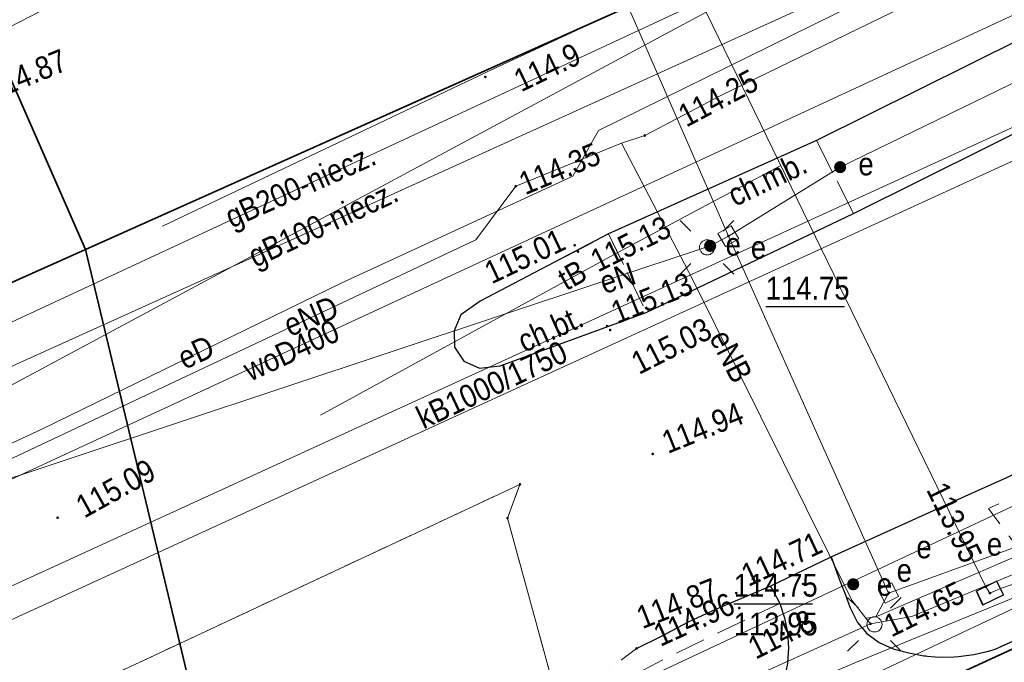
# Model space of a CAD drawing. Header units: metres. Extents: x 7495425 to 7495712, y 5787905 to 5788232.
# Tile 26 of 39: x 7495633 to 7495666, y 5787940 to 5787961. Entities that reach past the tile are written whole.
import ezdxf
from ezdxf.enums import TextEntityAlignment as Align

# ---------------------------------------------------------------- set-up
doc = ezdxf.new("R2010")
doc.units = ezdxf.units.M
for name, pattern in [('1.0_0.5', [1.5, 1, -0.5]), ('1.5_0.5', [2, 1.5, -0.5]), ('219-500', [0]), ('egug-500', [1, 0.5, -0.5]), ('l219_500', [0]), ('l32_500', [0])]:
    doc.linetypes.add(name, pattern=pattern)
doc.layers.get('0').update_dxf_attribs({"color": 2, "lineweight": 5})
doc.styles.get("Standard").update_dxf_attribs({"font": 'Working1250', "width": 0.75})

# ---------------------------------------------------------------- blocks, each defined once
blk = doc.blocks.new('PW01')
at = {"linetype": 'Continuous', "lineweight": 13}
h = blk.add_hatch(color=0, dxfattribs=at)
edge = h.paths.add_edge_path()
edge.add_arc((0, 0), 0.045, 0, 360)
blk = doc.blocks.new('SM01')
at = {"color": 0, "linetype": 'Continuous', "lineweight": 13}
for p, q in [((-0.53, 0.531), (-0.883, 0.884)), ((0.531, 0.531), (0.884, 0.884)), ((-0.53, -0.53), (-0.883, -0.883)), ((0.531, -0.53), (0.884, -0.883))]:
    blk.add_line(p, q, dxfattribs=at)
blk.add_circle((0, 0), 0.25, dxfattribs=at)
blk = doc.blocks.new('US25')
at = {"linetype": 'Continuous', "lineweight": 0}
h = blk.add_hatch(color=0, dxfattribs=at)
edge = h.paths.add_edge_path()
edge.add_arc((0, 0), 0.2, 0, 360)
blk = doc.blocks.new('US22A')
at = {"color": 0, "linetype": 'Continuous', "lineweight": 0}
blk.add_lwpolyline([(-0.25, -0.25), (0.25, -0.25), (0.25, 0.25), (-0.25, 0.25)], close=True, dxfattribs=at)
blk = doc.blocks.new('SUPWP')
at = {"color": 0, "linetype": 'Continuous'}
blk.add_lwpolyline([(-0.375, -0.25), (0.375, -0.25), (0.375, 0.25), (-0.375, 0.25)], close=True, dxfattribs=at)
blk = doc.blocks.new('203')
at = {"linetype": 'Continuous', "lineweight": 0}
h = blk.add_hatch(color=0, dxfattribs=at)
edge = h.paths.add_edge_path()
edge.add_arc((0, 0), 0.045, 0, 360)

msp = doc.modelspace()

# ---------------------------------------------------------------- linework, layer by layer
at = {"layer": '216-obręb ewidencyjny', "color": 7, "linetype": 'l32_500', "lineweight": 35, "flags": 128}
for points in [[(7495635.58, 5787953.37), (7495629, 5787968.37)], [(7495653.83, 5787961.53), (7495635.58, 5787953.37)], [(7495635.58, 5787953.37), (7495533.716, 5787907.83)], [(7495638.68, 5787940.4), (7495635.58, 5787953.37)], [(7495646.46, 5787907.83), (7495638.68, 5787940.4)]]:
    msp.add_lwpolyline(points, dxfattribs=at)
at = {"layer": '218-kontur użytku gruntowego', "color": 3, "linetype": 'egug-500', "lineweight": 18, "flags": 128}
for points in [[(7495635.58, 5787953.37), (7495629, 5787968.37)], [(7495653.83, 5787961.53), (7495635.58, 5787953.37)], [(7495533.716, 5787907.83), (7495635.58, 5787953.37)], [(7495635.58, 5787953.37), (7495638.68, 5787940.4)], [(7495638.68, 5787940.4), (7495649.88, 5787945.64)], [(7495649.88, 5787945.64), (7495649.47, 5787944.53)], [(7495649.47, 5787944.53), (7495652.81, 5787932.35)], [(7495638.68, 5787940.4), (7495633.77, 5787938.11)], [(7495646.46, 5787907.83), (7495638.68, 5787940.4)]]:
    msp.add_lwpolyline(points, dxfattribs=at)
at = {"layer": '219-działka ewidencyjna', "color": 7, "linetype": 'l219_500', "lineweight": 18, "flags": 128}
for points in [[(7495635.58, 5787953.37), (7495629, 5787968.37)], [(7495653.83, 5787961.53), (7495635.58, 5787953.37)], [(7495635.58, 5787953.37), (7495533.716, 5787907.83)], [(7495638.68, 5787940.4), (7495635.58, 5787953.37)], [(7495646.46, 5787907.83), (7495638.68, 5787940.4)]]:
    msp.add_lwpolyline(points, dxfattribs=at)
at = {"layer": '219-działka ewidencyjna', "color": 7, "linetype": '219-500', "lineweight": 18, "flags": 128}
for points in [[(7495635.58, 5787953.37), (7495629, 5787968.37)], [(7495653.83, 5787961.53), (7495635.58, 5787953.37)], [(7495635.58, 5787953.37), (7495533.716, 5787907.83)], [(7495635.58, 5787953.37), (7495638.68, 5787940.4)], [(7495649.88, 5787945.64), (7495638.68, 5787940.4)], [(7495649.88, 5787945.64), (7495649.47, 5787944.53)], [(7495649.47, 5787944.53), (7495652.81, 5787932.35)], [(7495638.68, 5787940.4), (7495633.77, 5787938.11)], [(7495646.46, 5787907.83), (7495638.68, 5787940.4)]]:
    msp.add_lwpolyline(points, dxfattribs=at)
at = {"layer": 'chodnik', "color": 7, "linetype": '1.0_0.5', "lineweight": 18, "flags": 128}
for points in [[(7495660.86, 5787954.55), (7495659.64, 5787956.96), (7495679.88, 5787967.02), (7495683.81, 5787969.01), (7495687.2, 5787970.99), (7495708.18, 5787984.385)], [(7495708.18, 5787978.882), (7495704.08, 5787976.77), (7495694.78, 5787971.86), (7495669.75, 5787958.98), (7495660.86, 5787954.55)], [(7495708.18, 5787963.747), (7495686.98, 5787954.29), (7495677.47, 5787950.58), (7495674.7, 5787949.37), (7495666.19, 5787945.25), (7495665.3, 5787944.84), (7495667.16, 5787942.35), (7495668.73, 5787941.66), (7495667.94, 5787941.3), (7495665.52, 5787940.22), (7495665.3, 5787940.15), (7495664.82, 5787940.04), (7495664.32, 5787939.97), (7495664.17, 5787939.96), (7495663.67, 5787939.95), (7495663.17, 5787940), (7495662.68, 5787940.09), (7495662.2, 5787940.22), (7495662.16, 5787940.23), (7495661.7, 5787940.43), (7495661.3, 5787940.73), (7495660.99, 5787941.09), (7495660.75, 5787941.58), (7495660.57, 5787942.06), (7495660.4, 5787942.5), (7495660.12, 5787943.25), (7495664.88, 5787945.4), (7495665.91, 5787945.87), (7495674.34, 5787950.05), (7495676.99, 5787951.2), (7495686.64, 5787954.99), (7495708.18, 5787964.557)]]:
    msp.add_lwpolyline(points, dxfattribs=at)
for points in [[(7495652.8, 5787953.88), (7495659.64, 5787956.96), (7495660.86, 5787954.55), (7495654.04, 5787951.3)], [(7495654.04, 5787951.3), (7495649.23, 5787949.54), (7495648.55, 5787949.46), (7495648.03, 5787949.69), (7495647.73, 5787950.15), (7495647.71, 5787950.69), (7495647.93, 5787951.22), (7495648.57, 5787951.67), (7495652.8, 5787953.88)]]:
    msp.add_lwpolyline(points, close=True, dxfattribs=at)
at = {"layer": 'jezdnia', "color": 7, "linetype": '1.5_0.5', "lineweight": 18, "flags": 128}
for points in [[(7495708.18, 5787984.385), (7495687.2, 5787970.99), (7495683.81, 5787969.01), (7495679.88, 5787967.02), (7495659.64, 5787956.96), (7495652.8, 5787953.88), (7495648.57, 5787951.67), (7495647.93, 5787951.22), (7495647.71, 5787950.69), (7495647.73, 5787950.15), (7495648.03, 5787949.69), (7495648.55, 5787949.46), (7495649.23, 5787949.54), (7495654.04, 5787951.3), (7495660.86, 5787954.55), (7495669.75, 5787958.98), (7495694.78, 5787971.86), (7495704.08, 5787976.77), (7495708.18, 5787978.882)], [(7495708.18, 5787964.557), (7495686.64, 5787954.99), (7495676.99, 5787951.2), (7495674.34, 5787950.05), (7495665.91, 5787945.87), (7495664.88, 5787945.4), (7495660.12, 5787943.25), (7495660.4, 5787942.5), (7495660.57, 5787942.06), (7495660.75, 5787941.58), (7495660.99, 5787941.09), (7495661.3, 5787940.73), (7495661.7, 5787940.43), (7495662.16, 5787940.23), (7495662.2, 5787940.22), (7495662.68, 5787940.09), (7495663.17, 5787940), (7495663.67, 5787939.95), (7495664.17, 5787939.96), (7495664.32, 5787939.97), (7495664.82, 5787940.04), (7495665.3, 5787940.15), (7495665.52, 5787940.22), (7495667.94, 5787941.3), (7495668.73, 5787941.66), (7495701.46, 5787956.49), (7495704.21, 5787957.69), (7495707.05, 5787958.71), (7495708.18, 5787959.035)]]:
    msp.add_lwpolyline(points, dxfattribs=at)
msp.add_lwpolyline([(7495658.12, 5787942.29), (7495656.33, 5787941.53), (7495655.43, 5787941.11), (7495654.54, 5787940.64), (7495653.72, 5787940.24), (7495653.32, 5787939.94), (7495652.94, 5787939.62), (7495652.56, 5787939.29), (7495652.19, 5787938.95), (7495651.84, 5787938.6), (7495651.5, 5787938.23), (7495651.17, 5787937.86), (7495650.85, 5787937.47), (7495650.55, 5787937.07), (7495650.26, 5787936.66), (7495649.98, 5787936.25), (7495649.72, 5787935.82), (7495649.47, 5787935.39), (7495649.23, 5787934.95), (7495649.01, 5787934.5), (7495648.81, 5787934.04), (7495648.35, 5787933.2), (7495655.98, 5787936.36), (7495656.42, 5787936.6), (7495656.83, 5787936.88), (7495657.22, 5787937.2), (7495657.57, 5787937.56), (7495657.91, 5787937.93), (7495658.19, 5787938.34), (7495658.42, 5787938.78), (7495658.59, 5787939.26), (7495658.69, 5787939.74), (7495658.69, 5787939.76), (7495658.72, 5787940.26), (7495658.69, 5787940.76), (7495658.59, 5787941.25), (7495658.43, 5787941.72), (7495658.2, 5787942.16)], close=True, dxfattribs=at)
at = {"layer": 'komora podziemna', "color": 1, "linetype": 'CONTINUOUS', "lineweight": 18, "flags": 128}
msp.add_lwpolyline([(7495664.9, 5787942.12), (7495665.22, 5787942.27), (7495665.57, 5787942.44), (7495665.7, 5787942.21), (7495665.8, 5787941.99), (7495665.11, 5787941.66)], close=True, dxfattribs=at)
at = {"layer": 'krawężnik', "color": 7, "linetype": 'CONTINUOUS', "lineweight": 25, "flags": 128}
for points in [[(7495708.18, 5787984.385), (7495687.2, 5787970.99), (7495683.81, 5787969.01), (7495679.88, 5787967.02), (7495659.64, 5787956.96), (7495652.8, 5787953.88), (7495648.57, 5787951.67), (7495647.93, 5787951.22), (7495647.71, 5787950.69), (7495647.73, 5787950.15), (7495648.03, 5787949.69), (7495648.55, 5787949.46), (7495649.23, 5787949.54), (7495654.04, 5787951.3), (7495660.86, 5787954.55), (7495669.75, 5787958.98), (7495694.78, 5787971.86), (7495704.08, 5787976.77), (7495708.18, 5787978.882)], [(7495653.72, 5787940.24), (7495654.54, 5787940.64), (7495655.43, 5787941.11), (7495656.33, 5787941.53), (7495658.12, 5787942.29), (7495660.12, 5787943.25), (7495664.88, 5787945.4), (7495665.91, 5787945.87), (7495674.34, 5787950.05), (7495676.99, 5787951.2), (7495686.64, 5787954.99), (7495708.18, 5787964.557)], [(7495660.12, 5787943.25), (7495660.4, 5787942.5), (7495660.57, 5787942.06), (7495660.75, 5787941.58), (7495660.99, 5787941.09), (7495661.3, 5787940.73), (7495661.7, 5787940.43), (7495662.16, 5787940.23), (7495662.2, 5787940.22), (7495662.68, 5787940.09), (7495663.17, 5787940), (7495663.67, 5787939.95), (7495664.17, 5787939.96), (7495664.32, 5787939.97), (7495664.82, 5787940.04), (7495665.3, 5787940.15), (7495665.52, 5787940.22), (7495667.94, 5787941.3), (7495701.46, 5787956.49), (7495704.21, 5787957.69), (7495707.05, 5787958.71), (7495708.18, 5787959.035)], [(7495658.12, 5787942.29), (7495658.2, 5787942.16), (7495658.43, 5787941.72), (7495658.59, 5787941.25), (7495658.69, 5787940.76), (7495658.72, 5787940.26), (7495658.69, 5787939.76), (7495658.69, 5787939.74), (7495658.59, 5787939.26), (7495658.42, 5787938.78), (7495658.19, 5787938.34), (7495657.91, 5787937.93), (7495657.57, 5787937.56), (7495657.22, 5787937.2), (7495656.83, 5787936.88), (7495656.42, 5787936.6), (7495655.98, 5787936.36), (7495648.35, 5787933.2)]]:
    msp.add_lwpolyline(points, dxfattribs=at)
at = {"layer": 'obudowa ochronna przewodu', "color": 7, "linetype": 'CONTINUOUS', "lineweight": 35, "flags": 128}
msp.add_lwpolyline([(7495651.22, 5787932.47), (7495651, 5787932.83), (7495650.79, 5787933.18), (7495666.61, 5787940.46), (7495679.03, 5787945.99), (7495708.18, 5787959.713)], dxfattribs=at)
at = {"layer": 'przewód elektroenergetyczny podziemny', "color": 1, "linetype": 'CONTINUOUS', "lineweight": 18, "flags": 128}
for points in [[(7495638.11, 5787954.14), (7495648.99, 5787959.3), (7495658.87, 5787963.9), (7495670.04, 5787969.25), (7495674.04, 5787971.13), (7495674.47, 5787971.34), (7495674.9, 5787971.54), (7495679.44, 5787973.68), (7495693.85, 5787980.46), (7495705.03, 5787985.75), (7495708.18, 5787987.262)], [(7495665.35, 5787942.06), (7495665.22, 5787942.27), (7495646.39, 5787980.96), (7495646.25, 5787981.23)], [(7495708.18, 5787980.125), (7495703.3, 5787977.86), (7495696, 5787974.47), (7495693.1, 5787977.5), (7495688.59, 5787975.15), (7495682.28, 5787972.25), (7495675.96, 5787969.07), (7495675.15, 5787968.66), (7495673.11, 5787967.64), (7495661.65, 5787961.82), (7495652.47, 5787957.29), (7495651.62, 5787955.78), (7495644, 5787952.26), (7495634.14, 5787947.46), (7495629.99, 5787945.52), (7495619.18, 5787940.5), (7495608.18, 5787935.28), (7495596.05, 5787929.52), (7495584.88, 5787924.46), (7495572.18, 5787918.58)], [(7495687.41, 5787973.5), (7495683.09, 5787971.54), (7495682.88, 5787971.44), (7495676.34, 5787968.16), (7495675.55, 5787967.76), (7495671.86, 5787965.91), (7495656.52, 5787958.45), (7495653.99, 5787957.12), (7495653.22, 5787956.87)], [(7495685.92, 5787968.49), (7495677.98, 5787964.62), (7495677.19, 5787964.24), (7495660.42, 5787956.08)], [(7495656.74, 5787953.81), (7495650.59, 5787967.9)], [(7495708.18, 5787962.808), (7495699.34, 5787958.4), (7495695.07, 5787956.21), (7495690.7, 5787954.11), (7495684.44, 5787951.35), (7495684.23, 5787951.26), (7495683.43, 5787950.91), (7495680.04, 5787949.42), (7495668.56, 5787944.29), (7495661.59, 5787941.28), (7495661.27, 5787941.24)], [(7495633.77, 5787926.89), (7495650.57, 5787934.21), (7495674.61, 5787945.56), (7495684.15, 5787949.78), (7495684.36, 5787949.88), (7495701.54, 5787957.49), (7495702.04, 5787957.71)], [(7495653.22, 5787956.87), (7495649.74, 5787955.45), (7495648.43, 5787953.69), (7495632.8, 5787946.33), (7495623.88, 5787942), (7495620.34, 5787943.65), (7495608.55, 5787938.18), (7495600.4, 5787934.51), (7495594.91, 5787932.06), (7495590.84, 5787930.24)], [(7495661.42, 5787941.05), (7495661.27, 5787941.24), (7495660.8, 5787941.83), (7495655.56, 5787952.39), (7495653.22, 5787956.87)], [(7495660.42, 5787956.08), (7495656.74, 5787953.81)], [(7495656.74, 5787953.81), (7495656.14, 5787953.49)], [(7495656.74, 5787953.81), (7495662.01, 5787942.06)], [(7495656.14, 5787953.49), (7495624.5, 5787942.98), (7495621.16, 5787941.87)], [(7495661.42, 5787941.05), (7495662.78, 5787941.29), (7495668.99, 5787943.87), (7495675.64, 5787946.8), (7495683.51, 5787950.16), (7495683.83, 5787949.97)], [(7495683.83, 5787949.97), (7495681.41, 5787948.87), (7495676.04, 5787946.44), (7495673.57, 5787945.21), (7495667.87, 5787942.62), (7495660.96, 5787939.79), (7495654.17, 5787936.91), (7495647.69, 5787933.77), (7495642.11, 5787931.27), (7495631.08, 5787926)], [(7495683.83, 5787949.97), (7495681.41, 5787948.87), (7495676.04, 5787946.44), (7495673.57, 5787945.21), (7495667.87, 5787942.62), (7495660.96, 5787939.79), (7495654.17, 5787936.91), (7495647.69, 5787933.77), (7495642.11, 5787931.27), (7495631.08, 5787926)], [(7495662.01, 5787942.06), (7495666.55, 5787943.7), (7495666.89, 5787943.75)], [(7495667.44, 5787942.88), (7495667.04, 5787942.67), (7495665.7, 5787942.21), (7495665.35, 5787942.06)], [(7495661.59, 5787941.28), (7495662.01, 5787942.06)], [(7495661.42, 5787941.05), (7495653.16, 5787937.31), (7495632.09, 5787927.79), (7495630.06, 5787926.87), (7495632.59, 5787922.44), (7495632.96, 5787921.79), (7495636.69, 5787915.27), (7495639.01, 5787915.86)]]:
    msp.add_lwpolyline(points, dxfattribs=at)
at = {"layer": 'przewód gazowy', "color": 40, "linetype": 'CONTINUOUS', "lineweight": 18, "flags": 128}
for points in [[(7495708.18, 5787989.784), (7495704.4, 5787987.71), (7495672.4, 5787970.05), (7495664.76, 5787965.89), (7495662.15, 5787964.48), (7495622.4, 5787945.99)], [(7495708.18, 5787985.825), (7495695.82, 5787979.62), (7495672.51, 5787967.78), (7495664.53, 5787963.76), (7495645.5, 5787955.1), (7495640.42, 5787952.81), (7495625.63, 5787946.13)], [(7495664.76, 5787965.89), (7495640.42, 5787952.81), (7495630.8, 5787947.65), (7495627.51, 5787946.11)]]:
    msp.add_lwpolyline(points, dxfattribs=at)
at = {"layer": 'przewód kanalizacyjny', "color": 0, "lineweight": 18}
for p, q in [((7495694.993, 5787970.625), (7495630.889, 5787941.258)), ((7495695.407, 5787969.715), (7495631.291, 5787940.342))]:
    msp.add_line(p, q, dxfattribs=at)
at = {"layer": 'przewód kanalizacyjny', "color": 34, "linetype": 'CONTINUOUS', "lineweight": 18, "flags": 128}
msp.add_lwpolyline([(7495644.14, 5787966.42), (7495624, 5787956)], dxfattribs=at)
at = {"layer": 'przewód telekomunikacyjny podziemny', "color": 30, "linetype": 'CONTINUOUS', "lineweight": 18, "flags": 128}
msp.add_lwpolyline([(7495658.45, 5787956.12), (7495653.08, 5787953.26), (7495643.31, 5787947.92)], dxfattribs=at)
at = {"layer": 'przewód wodociągowy', "color": 5, "linetype": 'CONTINUOUS', "lineweight": 18, "flags": 128}
for points in [[(7495557.73, 5787910.88), (7495674.97, 5787965.2), (7495706.19, 5787980.91)], [(7495652.38, 5787938.48), (7495674.62, 5787948.91), (7495708.18, 5787964.679)]]:
    msp.add_lwpolyline(points, dxfattribs=at)
at = {"layer": 'rzędna-Atr2', "color": 7, "flags": 128}
for points in [[(7495657.97, 5787951.49), (7495660.563, 5787951.49)], [(7495656.92, 5787941.71), (7495659.513, 5787941.71)]]:
    msp.add_lwpolyline(points, dxfattribs=at)
at = {"layer": 'trawnik', "color": 7, "linetype": '1.0_0.5', "lineweight": 18, "flags": 128}
msp.add_lwpolyline([(7495649.25, 5787933.57), (7495649.56, 5787934.49), (7495649.98, 5787935.4), (7495650.26, 5787935.91), (7495650.81, 5787936.74), (7495651.44, 5787937.52), (7495652.15, 5787938.23), (7495652.92, 5787938.86), (7495653.75, 5787939.42), (7495654.71, 5787939.93), (7495658.43, 5787941.72), (7495658.59, 5787941.25), (7495658.69, 5787940.76), (7495658.72, 5787940.26), (7495658.69, 5787939.76), (7495658.69, 5787939.74), (7495658.59, 5787939.26), (7495658.42, 5787938.78), (7495658.19, 5787938.34), (7495657.91, 5787937.93), (7495657.57, 5787937.56), (7495657.22, 5787937.2), (7495656.83, 5787936.88), (7495656.42, 5787936.6), (7495655.98, 5787936.36)], close=True, dxfattribs=at)

# ---------------------------------------------------------------- block references
at = {"layer": '203-punkt graniczny', "color": 7, "linetype": 'CONTINUOUS', "lineweight": 18}
for p in [(7495635.58, 5787953.37), (7495649.88, 5787945.64), (7495649.47, 5787944.53), (7495638.68, 5787940.4)]:
    msp.add_blockref('203', p, dxfattribs=at)
at = {"layer": 'elektroenergetyczne urządzenie techniczne', "color": 1, "linetype": 'CONTINUOUS', "lineweight": 18}
for p in [(7495660.42, 5787956.08), (7495656.14, 5787953.49), (7495660.85, 5787942.35)]:
    msp.add_blockref('US25', p, dxfattribs=at)
at = {"layer": 'latarnia', "color": 7, "linetype": 'CONTINUOUS', "lineweight": 18}
for p in [(7495656.04, 5787953.44), (7495661.55, 5787941.03)]:
    msp.add_blockref('SM01', p, dxfattribs=at)
at = {"layer": 'pikieta sztuczna', "color": 7, "linetype": 'CONTINUOUS', "lineweight": 13}
for p in [(7495648.74, 5787959.05), (7495651.68, 5787953.51), (7495651.79, 5787953.3), (7495652.75, 5787950.85), (7495652.85, 5787950.72), (7495654.25, 5787946.64), (7495634.66, 5787944.54), (7495659.2, 5787942.36), (7495657, 5787942.06), (7495659.39, 5787941.99), (7495657.1, 5787941.57), (7495653.72, 5787940.24)]:
    msp.add_blockref('PW01', p, dxfattribs=at)
at = {"layer": 'rzędna', "color": 1, "linetype": 'CONTINUOUS', "lineweight": 18}
for p, rotation in [((7495653.99, 5787957.12), 179.909), ((7495649.74, 5787955.45), 179.909), ((7495656.74, 5787953.81), 120.109), ((7495665.35, 5787942.06), 25.978), ((7495661.42, 5787941.05), 179.909)]:
    msp.add_blockref('PW01', p, dxfattribs=dict(at, rotation=rotation))
msp.add_blockref('PW01', (7495665.22, 5787942.27), dxfattribs=at)
at = {"layer": 'właz do komory lub kanału - kwadratowy', "color": 7, "linetype": 'CONTINUOUS', "lineweight": 18}
for p, rotation in [((7495656.74, 5787953.81), 120.109), ((7495662.01, 5787942.06), 116.891)]:
    msp.add_blockref('US22A', p, dxfattribs=dict(at, rotation=rotation))
at = {"layer": 'właz do komory lub kanału - prostokątny', "color": 7, "linetype": 'CONTINUOUS', "lineweight": 18, "rotation": 25.978}
msp.add_blockref('SUPWP', (7495665.35, 5787942.06), dxfattribs=at)

# ---------------------------------------------------------------- texts
at = {"layer": 'chodnik-Atr17', "color": 7, "width": 0.9}
for s, rotation, p in [('ch.mb.', 25.479, (7495658.02, 5787955.69)), ('ch.bt.', 24.242, (7495650.88, 5787950.76))]:
    msp.add_text(s, height=0.75, rotation=rotation, dxfattribs=at).set_placement(p, align=Align.MIDDLE_CENTER)
at = {"layer": 'elektroenergetyczne urządzenie techniczne-Atr17', "color": 1, "width": 0.9}
for p in [(7495661.02, 5787955.81), (7495656.65, 5787953.17), (7495661.63, 5787941.97)]:
    msp.add_text('e', height=0.75, dxfattribs=at).set_placement(p)
at = {"layer": 'pikieta sztuczna-Atr2', "color": 7, "width": 0.9}
for s, rotation, p in [('114.9', 25.783, (7495649.92, 5787958.54)), ('114.87', 22.286, (7495632.49, 5787958.25)), ('115.13', 26.426, (7495652.45, 5787952.61)), ('115.01', 25.324, (7495648.95, 5787952.22)), ('115.13', 22.109, (7495653.08, 5787950.91)), ('115.03', 26.853, (7495653.8, 5787949.24)), ('114.94', 21.929, (7495654.75, 5787946.64)), ('114.71', 25.054, (7495657.4, 5787942.26)), ('114.87', 21.418, (7495653.91, 5787940.87))]:
    msp.add_text(s, height=0.75, rotation=rotation, dxfattribs=at).set_placement(p)
for s, rotation, p in [('115.09', 29.007, (7495635.36, 5787944.84)), ('114.96', 24.275, (7495654.35, 5787940.63))]:
    msp.add_text(s, height=0.75, rotation=rotation, dxfattribs=at).set_placement(p, align=Align.MIDDLE_LEFT)
msp.add_text('114.8', height=0.75, rotation=26.698, dxfattribs=at).set_placement((7495659.32, 5787941.55), align=Align.TOP_RIGHT)
at = {"layer": 'przewód elektroenergetyczny podziemny-Atr1', "color": 1, "width": 0.9}
for s, rotation, p in [('eN', 18.42, (7495653.09, 5787952.43)), ('eND', 22.508, (7495643, 5787951.18)), ('eD', 25.033, (7495639.21, 5787949.99)), ('eNB', 297.396, (7495656.83, 5787949.86))]:
    msp.add_text(s, height=0.75, rotation=rotation, dxfattribs=at).set_placement(p, align=Align.MIDDLE_CENTER)
at = {"layer": 'przewód gazowy-Atr1', "color": 40, "width": 0.9}
for s, rotation, p in [('gB200-niecz.', 23.962, (7495642.65, 5787955.47)), ('gB100-niecz.', 25.017, (7495643.4, 5787954.22))]:
    msp.add_text(s, height=0.75, rotation=rotation, dxfattribs=at).set_placement(p, align=Align.MIDDLE_CENTER)
at = {"layer": 'przewód kanalizacyjny-Atr1', "color": 34, "width": 0.9}
msp.add_text('kB1000/1750', height=0.75, rotation=25.312, dxfattribs=at).set_placement((7495648.95, 5787948.92), align=Align.MIDDLE_CENTER)
at = {"layer": 'przewód telekomunikacyjny podziemny-Atr1', "color": 30, "width": 0.9}
msp.add_text('tB', height=0.75, rotation=28.694, dxfattribs=at).set_placement((7495651.6, 5787952.53), align=Align.MIDDLE_CENTER)
at = {"layer": 'przewód wodociągowy-Atr1', "color": 5, "width": 0.9}
msp.add_text('woD400', height=0.75, rotation=24.859, dxfattribs=at).set_placement((7495642.35, 5787950.05), align=Align.MIDDLE_CENTER)
at = {"layer": 'rzędna-Atr2', "color": 1, "width": 0.9}
for s, rotation, p in [('114.25', 27.929, (7495655.18, 5787957.71)), ('114.35', 22.751, (7495649.91, 5787955.5)), ('113.95', -64.048, (7495663.58, 5787945.63)), ('114.65', 26.072, (7495661.94, 5787940.93))]:
    msp.add_text(s, height=0.75, rotation=rotation, dxfattribs=at).set_placement(p, align=Align.MIDDLE_LEFT)
for p in [(7495657.97, 5787951.498), (7495656.92, 5787941.718)]:
    msp.add_text('114.75', height=0.75, dxfattribs=at).set_placement(p, align=Align.BOTTOM_LEFT)
at = {"layer": 'rzędna-Atr3', "color": 1, "width": 0.9}
msp.add_text('113.95', height=0.75, dxfattribs=at).set_placement((7495656.92, 5787940.442), align=Align.BOTTOM_LEFT)
at = {"layer": 'właz do komory lub kanału - kwadratowy-Atr17', "color": 7, "width": 0.9}
for p in [(7495657.48, 5787953.44), (7495662.28, 5787942.81)]:
    msp.add_text('e', height=0.75, dxfattribs=at).set_placement(p, align=Align.MIDDLE_LEFT)
at = {"layer": 'właz do komory lub kanału - prostokątny-Atr17', "color": 7, "width": 0.9}
for p in [(7495662.93, 5787943.58), (7495665.25, 5787943.67)]:
    msp.add_text('e', height=0.75, dxfattribs=at).set_placement(p, align=Align.MIDDLE_LEFT)

doc.saveas('drawing.dxf')
